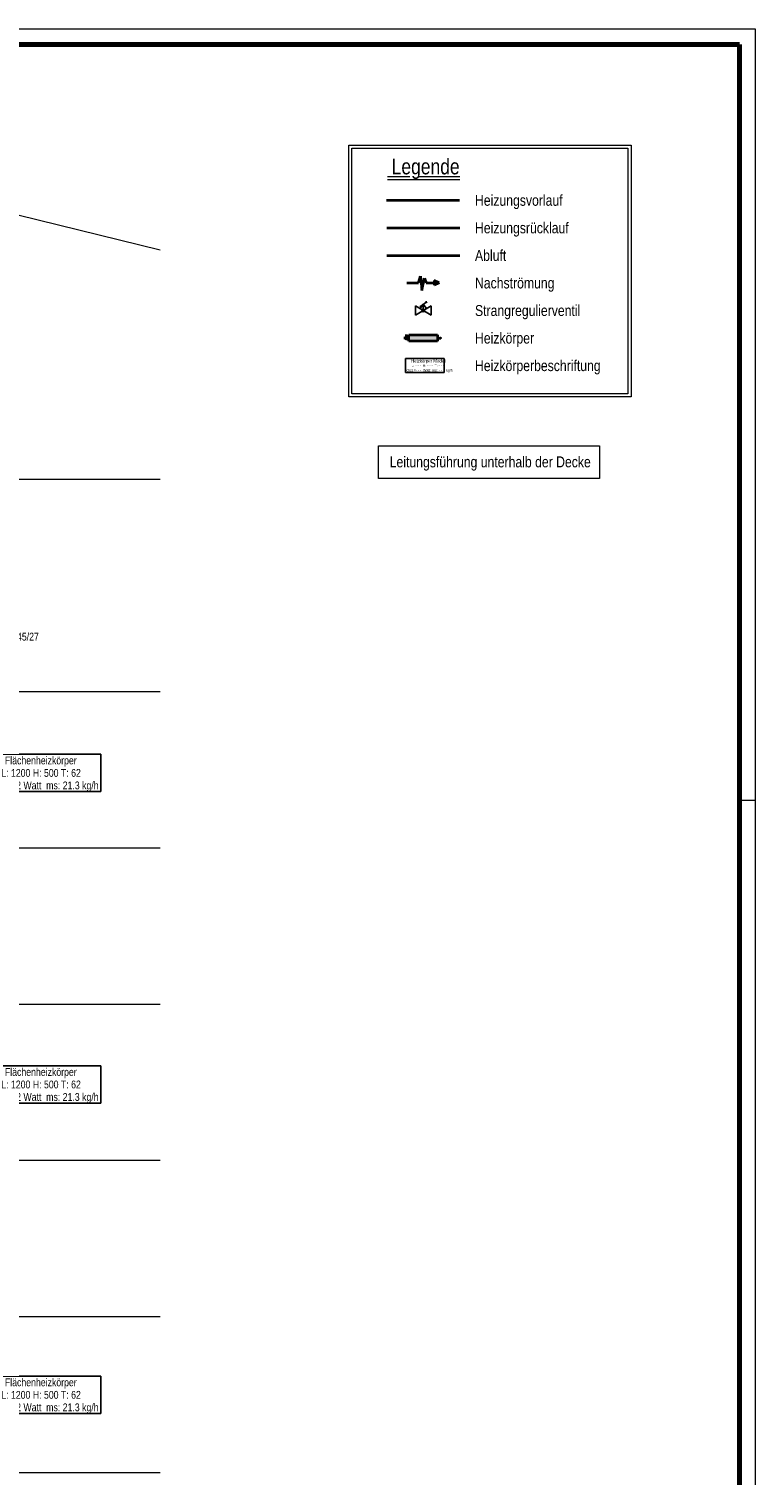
# Model space of a CAD drawing. Extents: x 229 to 926, y 37 to 878.
# Tile 194 of 194: x 694 to 926, y 415 to 878. Entities that reach past the tile are written whole.
import ezdxf
from ezdxf.lldxf.tags import DXFTag

# ---------------------------------------------------------------- set-up
doc = ezdxf.new("R2010")
doc.units = 0
doc.layers.get('0').update_dxf_attribs({"lineweight": 13})
for name, color, linetype, lineweight in [('Ausstattung', 7, 'Continuous', 25), ('Axen', 7, 'Continuous', 25), ('Axen-A03ENJ5PI0', 7, 'Continuous', 25), ('Beschriftung', 7, 'Continuous', 25), ('Bewegungsfläche', 7, 'Continuous', 25), ('Boden', 7, 'Continuous', 25), ('Fenster', 7, 'Continuous', 25), ('Fullfläche', 7, 'Continuous', 25), ('H_BI_Bauteile', 7, 'Continuous', 25), ('Maßlinien', 7, 'Continuous', 25), ('Räume', 7, 'Continuous', 25), ('Treppen', 7, 'Continuous', 25), ('Treppen-A03ENJ5SI0', 7, 'Continuous', 25), ('Türen', 7, 'Continuous', 25), ('Wände', 7, 'Continuous', 25), ('X_BI_Geometrie', 7, 'Continuous', 13), ('X_BI_Text', 7, 'Continuous', 25)]:
    doc.layers.add(name, color=color, linetype=linetype, lineweight=lineweight)
for name, color, linetype, lineweight, true_color in [('H_BI_Heizkoerper', 1, 'Continuous', 35, 0xff0000), ('H_BI_Heizkoerperflaeche', 7, 'Continuous', 35, 0xffcccc), ('H_BI_Ruecklauf', 5, 'fein_strichliert', 35, 0x0000ff), ('H_BI_Vorlauf', 7, 'Continuous', 35, 0xed0e24), ('L_BI_Abluft', 40, 'Continuous', 35, 0xffbf00), ('L_BI_Zuluft', 7, 'Continuous', 35, 0x990099)]:
    doc.layers.add(name, color=color, linetype=linetype, lineweight=lineweight, true_color=true_color)
doc.styles.get("Standard").update_dxf_attribs({"font": 'arial.ttf'})
tags = doc.linetypes.add('ALL_S25', pattern=[0.001, 0, -0.001]).pattern_tags.tags
tags[6:7] = [DXFTag(74, 4), DXFTag(75, 0), DXFTag(340, '0'), DXFTag(46, 1.0), DXFTag(50, 0.0), DXFTag(44, 0.0), DXFTag(45, 0.0)]
tags[4:5] = [DXFTag(74, 4), DXFTag(75, 0), DXFTag(340, '0'), DXFTag(46, 1.0), DXFTag(50, 0.0), DXFTag(44, 0.0), DXFTag(45, 0.0)]
tags = doc.linetypes.add('ALL_S25-A03ENJ5XI0', pattern=[0.001, 0, -0.001]).pattern_tags.tags
tags[6:7] = [DXFTag(74, 4), DXFTag(75, 0), DXFTag(340, '0'), DXFTag(46, 1.0), DXFTag(50, 0.0), DXFTag(44, 0.0), DXFTag(45, 0.0)]
tags[4:5] = [DXFTag(74, 4), DXFTag(75, 0), DXFTag(340, '0'), DXFTag(46, 1.0), DXFTag(50, 0.0), DXFTag(44, 0.0), DXFTag(45, 0.0)]
tags = doc.linetypes.add('fein_strichliert', pattern=[4, 1, -2, 1]).pattern_tags.tags
tags[8:9] = [DXFTag(74, 4), DXFTag(75, 0), DXFTag(340, '0'), DXFTag(46, 0.0), DXFTag(50, 0.0), DXFTag(44, 0.0), DXFTag(45, 0.0)]
tags[6:7] = [DXFTag(74, 4), DXFTag(75, 0), DXFTag(340, '0'), DXFTag(46, 0.0), DXFTag(50, 0.0), DXFTag(44, 0.0), DXFTag(45, 0.0)]
tags[4:5] = [DXFTag(74, 4), DXFTag(75, 0), DXFTag(340, '0'), DXFTag(46, 0.0), DXFTag(50, 0.0), DXFTag(44, 0.0), DXFTag(45, 0.0)]

# ---------------------------------------------------------------- blocks, each defined once
blk = doc.blocks.new('Blockreferenz-A03ENJ5HI0', base_point=(228.98, 36.58))
at = {"color": 0, "linetype": 'ByBlock', "lineweight": -2, "ltscale": 0.13}
for p, q in [((228.98, 877.58), (925.98, 877.58)), ((925.98, 877.58), (925.98, 36.58)), ((925.98, 630.58), (920.98, 630.58))]:
    blk.add_line(p, q, dxfattribs=at)
at = {"color": 0, "linetype": 'ByBlock', "lineweight": 70, "ltscale": 0.7}
for p, q in [((920.98, 872.58), (248.98, 872.58)), ((920.98, 41.58), (920.98, 872.58))]:
    blk.add_line(p, q, dxfattribs=at)
blk = doc.blocks.new('Referenz-A03ENJ5LI0', base_point=(255.73, 65.7))
at = {"layer": 'Ausstattung', "color": 0, "lineweight": -2}
blk.add_line((735.55, 806.79), (581.81, 844.41), dxfattribs=at)
at = {"layer": 'Axen', "color": 0, "lineweight": -2}
blk.add_line((735.55, 806.79), (581.81, 844.41), dxfattribs=at)
at = {"layer": 'Axen', "color": 0, "linetype": 'ALL_S25', "lineweight": -2, "ltscale": 0.13}
for p, q in [((735.55, 733.35), (301.74, 733.35)), ((735.55, 665.35), (301.72, 665.35)), ((735.55, 615.35), (301.71, 615.35)), ((735.55, 615.35), (301.71, 615.35)), ((735.55, 565.35), (301.7, 565.35)), ((735.55, 515.35), (301.69, 515.35)), ((735.55, 465.35), (301.68, 465.35)), ((735.55, 415.35), (301.67, 415.35))]:
    blk.add_line(p, q, dxfattribs=at)
at = {"layer": 'Beschriftung', "color": 0, "lineweight": -2}
blk.add_line((735.55, 806.79), (581.81, 844.41), dxfattribs=at)
at = {"layer": 'Bewegungsfläche', "color": 0, "lineweight": -2}
blk.add_line((735.55, 806.79), (581.81, 844.41), dxfattribs=at)
at = {"layer": 'Boden', "color": 0, "lineweight": -2}
blk.add_line((735.55, 806.79), (581.81, 844.41), dxfattribs=at)
at = {"layer": 'Fenster', "color": 0, "lineweight": -2}
blk.add_line((735.55, 806.79), (581.81, 844.41), dxfattribs=at)
at = {"layer": 'Fullfläche', "color": 0, "lineweight": -2}
blk.add_line((735.55, 806.79), (581.81, 844.41), dxfattribs=at)
at = {"layer": 'Maßlinien', "color": 0, "lineweight": -2}
blk.add_line((735.55, 806.79), (581.81, 844.41), dxfattribs=at)
at = {"layer": 'Räume', "color": 0, "lineweight": -2}
blk.add_line((735.55, 806.79), (581.81, 844.41), dxfattribs=at)
at = {"layer": 'Treppen', "color": 0, "lineweight": -2}
blk.add_line((735.55, 806.79), (581.81, 844.41), dxfattribs=at)
at = {"layer": 'Türen', "color": 0, "lineweight": -2}
blk.add_line((735.55, 806.79), (581.81, 844.41), dxfattribs=at)
at = {"layer": 'Wände', "color": 0, "lineweight": -2}
blk.add_line((735.55, 806.79), (581.81, 844.41), dxfattribs=at)
at = {"layer": 'Treppen', "color": 0, "lineweight": -2, "insert": (685.82, 684.3), "char_height": 2.5, "attachment_point": 1, "rotation": 0}
blk.add_mtext('{\\W0.98;\\fArial Narrow;13,45/27}', dxfattribs=at)
blk = doc.blocks.new('Referenz-A03ENJ62I0', base_point=(255.73, 65.71))
at = {"layer": 'Axen-A03ENJ5PI0', "color": 0, "linetype": 'ALL_S25-A03ENJ5XI0', "lineweight": -2, "ltscale": 0.13}
for p, q in [((735.55, 733.35), (301.74, 733.35)), ((735.55, 665.35), (301.72, 665.35)), ((735.55, 615.35), (301.71, 615.35)), ((735.55, 565.35), (301.7, 565.35)), ((735.55, 515.35), (301.69, 515.35)), ((735.55, 465.35), (301.68, 465.35)), ((735.55, 415.35), (301.67, 415.35))]:
    blk.add_line(p, q, dxfattribs=at)
at = {"layer": 'Treppen-A03ENJ5SI0', "color": 0, "lineweight": -2, "insert": (685.82, 684.3), "char_height": 2.5, "attachment_point": 1, "rotation": 0}
blk.add_mtext('{\\W0.98;\\fArial Narrow;13,45/27}', dxfattribs=at)
blk = doc.blocks.new('Bauteilbeschriftung-A03ENJ9SI0', base_point=(669.03, 633.43))
at = {"color": 0, "lineweight": -2}
for p, q in [((677.94, 645.43), (716.58, 645.43)), ((677.94, 633.43), (677.94, 645.43)), ((716.58, 645.43), (716.58, 633.43)), ((716.58, 633.43), (677.94, 633.43))]:
    blk.add_line(p, q, dxfattribs=at)
at = {"color": 0, "linetype": 'ByBlock', "lineweight": -2, "ltscale": 0.25}
blk.add_line((677.94, 639.43), (669.03, 639.43), dxfattribs=at)
at = {"color": 0, "linetype": 'ByBlock', "lineweight": -2, "ltscale": 0.25, "char_height": 2.5, "attachment_point": 1}
for s, insert in [('{\\W0.8;\\fArial;Flächenheizkörper}', (685.86, 644.68)), ('{\\W0.8;\\fArial;L: 1200 H: 500 T: 62}', (684.7, 640.68)), ('{\\W0.8;\\fArial;Qist =732 Watt  ms: 21.3 kg/h}', (678.98, 636.68))]:
    blk.add_mtext(s, dxfattribs=dict(at, insert=insert))
blk = doc.blocks.new('Bauteilbeschriftung-A03ENJ9WI0', base_point=(669.03, 533.7))
at = {"color": 0, "lineweight": -2}
for p, q in [((677.94, 545.7), (716.58, 545.7)), ((677.94, 533.7), (677.94, 545.7)), ((716.58, 545.7), (716.58, 533.7)), ((716.58, 533.7), (677.94, 533.7))]:
    blk.add_line(p, q, dxfattribs=at)
at = {"color": 0, "linetype": 'ByBlock', "lineweight": -2, "ltscale": 0.25}
blk.add_line((677.94, 539.7), (669.03, 539.7), dxfattribs=at)
at = {"color": 0, "linetype": 'ByBlock', "lineweight": -2, "ltscale": 0.25, "char_height": 2.5, "attachment_point": 1}
for s, insert in [('{\\W0.8;\\fArial;Flächenheizkörper}', (685.86, 544.95)), ('{\\W0.8;\\fArial;Qist =732 Watt  ms: 21.3 kg/h}', (678.98, 536.95)), ('{\\W0.8;\\fArial;L: 1200 H: 500 T: 62}', (684.7, 540.95))]:
    blk.add_mtext(s, dxfattribs=dict(at, insert=insert))
blk = doc.blocks.new('Bauteilbeschriftung-A03ENJH2I0', base_point=(669.03, 434.35))
at = {"color": 0, "lineweight": -2}
for p, q in [((677.94, 446.35), (716.58, 446.35)), ((677.94, 434.35), (677.94, 446.35)), ((716.58, 446.35), (716.58, 434.35)), ((716.58, 434.35), (677.94, 434.35))]:
    blk.add_line(p, q, dxfattribs=at)
at = {"color": 0, "linetype": 'ByBlock', "lineweight": -2, "ltscale": 0.25}
blk.add_line((677.94, 440.35), (669.03, 440.35), dxfattribs=at)
at = {"color": 0, "linetype": 'ByBlock', "lineweight": -2, "ltscale": 0.25, "char_height": 2.5, "attachment_point": 1}
for s, insert in [('{\\W0.8;\\fArial;Flächenheizkörper}', (685.86, 445.6)), ('{\\W0.8;\\fArial;L: 1200 H: 500 T: 62}', (684.7, 441.6)), ('{\\W0.8;\\fArial;Qist =732 Watt  ms: 21.3 kg/h}', (678.98, 437.6))]:
    blk.add_mtext(s, dxfattribs=dict(at, insert=insert))
blk = doc.blocks.new('Blockreferenz-A03ENJIKI0', base_point=(795.95, 759.77))
at = {"color": 0, "linetype": 'ByBlock', "lineweight": -2, "ltscale": 0.13}
for p, q in [((795.95, 759.77), (795.95, 840.37)), ((795.95, 840.37), (886.29, 840.37)), ((796.95, 760.77), (796.95, 839.37)), ((796.95, 839.37), (885.29, 839.37)), ((885.29, 839.37), (885.29, 760.77)), ((886.29, 840.37), (886.29, 759.77)), ((808.36, 830.29), (815.47, 830.29)), ((808.36, 829.37), (831.43, 829.37)), ((818.11, 830.29), (831.43, 830.29)), ((886.29, 759.77), (795.95, 759.77)), ((885.29, 760.77), (796.95, 760.77))]:
    blk.add_line(p, q, dxfattribs=at)
at = {"layer": 'H_BI_Bauteile', "color": 0}
for p, q in [((817.26, 788.94), (822.26, 785.94)), ((822.26, 788.94), (817.26, 785.94)), ((817.26, 785.94), (817.26, 788.94)), ((818.67, 788.63), (820.88, 790.27)), ((819.76, 789.44), (818.76, 788.04)), ((819.76, 789.44), (820.76, 788.04)), ((819.76, 789.44), (819.76, 787.39)), ((820.88, 790.27), (820.52, 790.17)), ((820.88, 790.27), (820.68, 789.95)), ((822.26, 785.94), (822.26, 788.94))]:
    blk.add_line(p, q, dxfattribs=at)
for radius in [0.4, 0.32, 0.24, 0.16, 0.08]:
    blk.add_circle((819.76, 787.44), radius, dxfattribs=at)
at = {"layer": 'H_BI_Heizkoerper', "linetype": 'ByBlock', "ltscale": 0.35}
for p, q in [((815.16, 777.62), (815.16, 779.62)), ((815.16, 779.62), (824.36, 779.62)), ((824.36, 779.62), (824.36, 777.62)), ((824.36, 777.62), (815.16, 777.62))]:
    blk.add_line(p, q, dxfattribs=at)
at = {"layer": 'H_BI_Heizkoerperflaeche', "linetype": 'ByBlock', "ltscale": 0.35}
blk.add_solid([(815.16, 777.62), (815.16, 779.62), (824.36, 777.62), (824.36, 779.62)], dxfattribs=at)
at = {"layer": 'H_BI_Ruecklauf', "linetype": 'fein_strichliert', "ltscale": 1.05}
blk.add_line((808.08, 813.9), (831.43, 813.9), dxfattribs=at)
at = {"layer": 'H_BI_Ruecklauf', "linetype": 'fein_strichliert', "ltscale": 0.35}
blk.add_line((824.36, 778.62), (825.26, 778.62), dxfattribs=at)
blk.add_circle((825.26, 778.62), 0.1, dxfattribs=at)
at = {"layer": 'H_BI_Vorlauf', "linetype": 'ByBlock', "ltscale": 0.35}
for p, q in [((807.99, 822.72), (831.33, 822.72)), ((815.16, 778.62), (813.56, 778.62)), ((813.96, 779.42), (814.76, 779.42)), ((814.36, 779.02), (814.36, 779.42))]:
    blk.add_line(p, q, dxfattribs=at)
for radius in [0.4, 0.3, 0.2, 0.1]:
    blk.add_circle((814.36, 778.62), radius, dxfattribs=at)
at = {"layer": 'L_BI_Abluft', "linetype": 'ByBlock', "ltscale": 1.05}
blk.add_line((808.08, 805.08), (831.43, 805.08), dxfattribs=at)
at = {"layer": 'L_BI_Zuluft', "linetype": 'ByBlock', "ltscale": 0.35}
for p, q in [((814.52, 796.26), (818.28, 796.26)), ((818.28, 796.26), (818.85, 798.42)), ((818.85, 798.42), (819.32, 793.9)), ((819.32, 793.9), (820.19, 797.76)), ((820.19, 797.76), (820.74, 796.26)), ((820.74, 796.26), (823.26, 796.26)), ((823.26, 797.01), (823.26, 795.51)), ((824.87, 796.26), (823.26, 797.01)), ((824.87, 796.26), (823.26, 795.51))]:
    blk.add_line(p, q, dxfattribs=at)
blk.add_solid([(823.26, 795.51), (823.26, 797.01), (824.87, 796.26)], dxfattribs=at)
at = {"layer": 'X_BI_Text', "color": 0}
for p, q in [((814.08, 772.05), (826.49, 772.05)), ((814.08, 767.55), (814.08, 772.05)), ((826.49, 772.05), (826.49, 767.55)), ((826.49, 767.55), (814.08, 767.55))]:
    blk.add_line(p, q, dxfattribs=at)
at = {"layer": 'X_BI_Text', "color": 0, "linetype": 'ByBlock', "ltscale": 0.25, "attachment_point": 1}
for s, insert, char_height in [('{\\W0.8;\\fArial;Legende}', (809.66, 836.03), 5), ('{\\W0.8;\\fArial;Heizungsvorlauf}', (836.33, 824.47), 3.5), ('{\\W0.8;\\fArial;Heizungsrücklauf}', (836.33, 815.65), 3.5), ('{\\W0.8;\\fArial;Abluft}', (836.33, 806.83), 3.5), ('{\\W0.8;\\fArial;Nachströmung}', (836.33, 798.01), 3.5), ('{\\W0.8;\\fArial;Strangregulierventil}', (836.33, 789.19), 3.5), ('{\\W0.8;\\fArial;Heizkörper}', (836.33, 780.37), 3.5), ('{\\W0.8;\\fArial;Qist =- - -  Watt  ms: - - -  kg/h}', (814.41, 768.7), 0.8), ('{\\W0.8;\\fArial;Heizkörper Modell}', (815.86, 771.8), 1), ('{\\W0.8;\\fArial;L: - - -  H: - - -  T: - - - }', (816.02, 770.2), 0.8), ('{\\W0.8;\\fArial;Heizkörperbeschriftung}', (836.33, 771.55), 3.5)]:
    blk.add_mtext(s, dxfattribs=dict(at, insert=insert, char_height=char_height))
blk = doc.blocks.new('Polygon-A03ENJIMI0', base_point=(805.45, 733.72))
at = {"color": 0, "linetype": 'ByBlock', "lineweight": -2, "ltscale": 0.13}
for p, q in [((805.45, 744.18), (876.18, 744.18)), ((805.45, 733.72), (805.45, 744.18)), ((876.18, 744.18), (876.18, 733.72)), ((876.18, 733.72), (805.45, 733.72))]:
    blk.add_line(p, q, dxfattribs=at)

msp = doc.modelspace()

# ---------------------------------------------------------------- block references
at = {"color": 251, "lineweight": 13, "ltscale": 0.13, "true_color": 0x606060}
for name, p in [('Referenz-A03ENJ5LI0', (255.73, 65.7)), ('Referenz-A03ENJ62I0', (255.73, 65.71))]:
    msp.add_blockref(name, p, dxfattribs=at)
at = {"layer": 'X_BI_Geometrie', "ltscale": 0.13}
for name, p in [('Blockreferenz-A03ENJ5HI0', (228.98, 36.58)), ('Blockreferenz-A03ENJIKI0', (795.95, 759.77)), ('Polygon-A03ENJIMI0', (805.45, 733.72))]:
    msp.add_blockref(name, p, dxfattribs=at)
at = {"layer": 'X_BI_Text', "ltscale": 0.25}
for name, p in [('Bauteilbeschriftung-A03ENJ9SI0', (669.03, 633.43)), ('Bauteilbeschriftung-A03ENJ9WI0', (669.03, 533.7)), ('Bauteilbeschriftung-A03ENJH2I0', (669.03, 434.35))]:
    msp.add_blockref(name, p, dxfattribs=at)

# ---------------------------------------------------------------- texts
at = {"layer": 'X_BI_Text', "ltscale": 0.25, "insert": (809.03, 740.74), "char_height": 3.5, "attachment_point": 1}
msp.add_mtext('{\\W0.8;\\fArial;Leitungsführung unterhalb der Decke}', dxfattribs=at)

doc.saveas('drawing.dxf')
